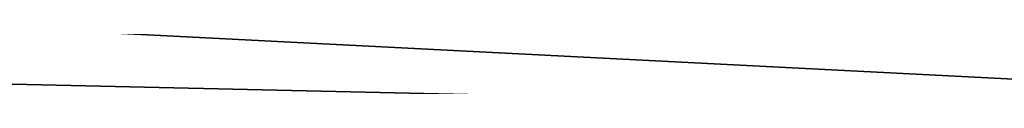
# Model space of a CAD drawing. Extents: x -775 to 775, y -775 to 775.
# Tile 173 of 256: x -0.09368 to -0.04684, y -745.99504 to -745.99288. Entities that reach past the tile are written whole.
import ezdxf

# ---------------------------------------------------------------- set-up
doc = ezdxf.new("R2010")
doc.units = 0
doc.layers.get('0').update_dxf_attribs({"color": 13, "linetype": 'CONTINUOUS'})

# ---------------------------------------------------------------- blocks, each defined once
blk = doc.blocks.new('OBJ_000001')
for p, q in [((-76.179804, -742.105236), (0, -745.997052)), ((-76.179804, -742.105236, 38.999842), (0, -745.997052, 38.999842)), ((0, -745.997052, 2.999988), (-76.179804, -742.105236, 2.999988))]:
    blk.add_line(p, q)
blk = doc.blocks.new('OBJ_000002')
for p, q in [((-34.1758, -745.219774, 6.999972), (0, -745.997052, 6.999972)), ((0, -745.997052, 30.162724), (-34.1758, -745.219774, 30.162724))]:
    blk.add_line(p, q)
blk = doc.blocks.new('SKPE74C')
for name in ['OBJ_000002', 'OBJ_000001']:
    blk.add_blockref(name, (0, 0))

msp = doc.modelspace()

# ---------------------------------------------------------------- block references
msp.add_blockref('SKPE74C', (0, 0))

doc.saveas('drawing.dxf')
